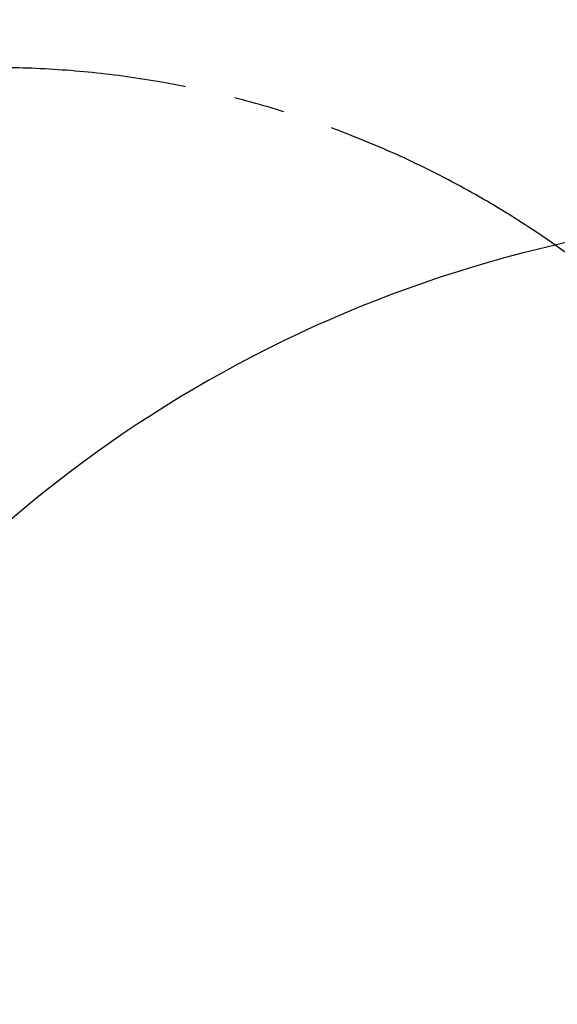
# Model space of a CAD drawing. Header units: millimetres. Extents: x 0 to 14900, y 0 to 10500.
# Tile 13 of 47: x 2723 to 3397, y 6836 to 8070. Entities that reach past the tile are written whole.
import ezdxf

# ---------------------------------------------------------------- set-up
doc = ezdxf.new("R2010")
doc.units = ezdxf.units.MM
doc.header["$LTSCALE"] = 25
doc.linetypes.add('CENTERX2', pattern=[20.32, 12.7, -2.54, 2.54, -2.54])
doc.layers.add('THICK_LINE', color=7, linetype='Continuous')

msp = doc.modelspace()

# ---------------------------------------------------------------- linework, layer by layer
at = {"layer": 'THICK_LINE'}
for centre, radius, start, end in [((3753.1750509, 6226.7605911), 2472.7916667, 5, 148.1109677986), ((3753.1750509, 6226.7605911), 1601.316885, 102.9321895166, 200.0678104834), ((2689.4410923, 6781.1711258), 1228.8841483, 4.366509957, 54.9713136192)]:
    msp.add_arc(centre, radius, start, end, dxfattribs=at)
at = {"layer": 'THICK_LINE', "linetype": 'CENTERX2'}
for centre, radius, start, end in [((2689.4410923, 6781.1711258), 1228.8841483, 54.9713136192, 120.9837331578), ((3753.1750509, 6226.7605911), 1601.316885, 57.0676000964, 102.9321895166)]:
    msp.add_arc(centre, radius, start, end, dxfattribs=at)

doc.saveas('drawing.dxf')
